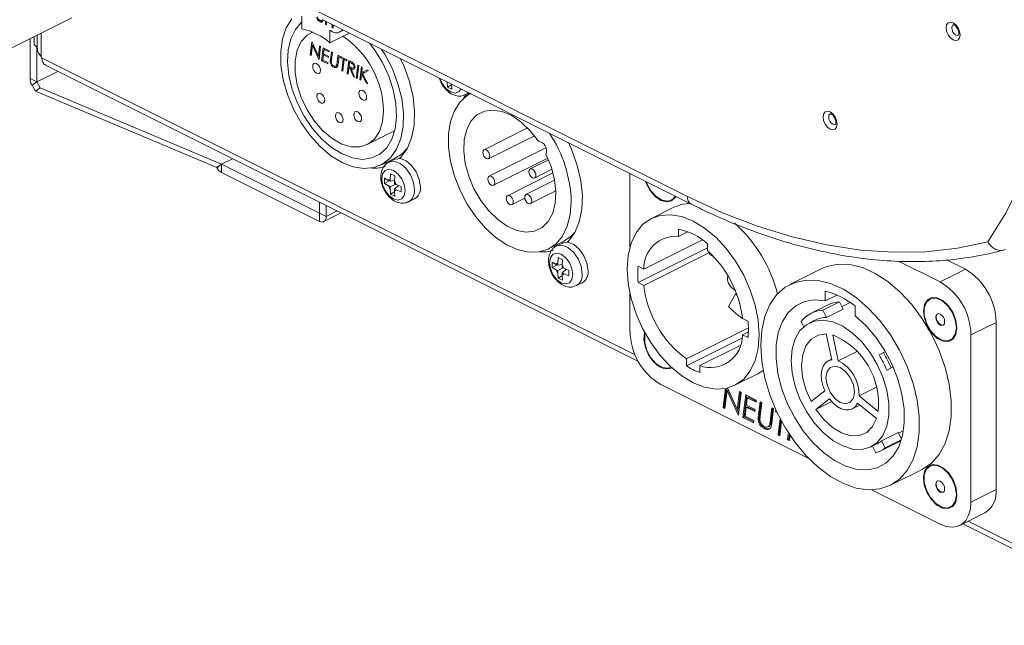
# Model space of a CAD drawing. Header units: millimetres. Extents: x -219 to 1361, y -849 to 661.
# Tile 34 of 73: x 310 to 435, y -446 to -370. Entities that reach past the tile are written whole.
import ezdxf

# ---------------------------------------------------------------- set-up
doc = ezdxf.new("R2010")
doc.units = ezdxf.units.MM

msp = doc.modelspace()

# ---------------------------------------------------------------- linework, layer by layer
at = {"color": 7, "linetype": 'Continuous', "lineweight": 15}
for p, q in [((308.43, -373.79), (316.8, -369.6)), ((345.88, -369.41), (345.88, -370.99)), ((348, -368.86), (394.67, -392.2)), ((348.34, -369.95), (348.52, -369.87)), ((348.47, -369.83), (395.14, -393.17)), ((348.31, -370.04), (348.17, -370.11)), ((348.86, -370.41), (348.86, -370.03)), ((348.99, -370.35), (348.86, -370.41)), ((348.99, -370.47), (348.86, -370.41)), ((348.99, -370.09), (348.99, -370.47)), ((349.71, -370.84), (349.71, -370.46)), ((349.84, -370.77), (349.71, -370.84)), ((349.84, -370.9), (349.71, -370.84)), ((349.84, -370.52), (349.84, -370.9)), ((311.51, -377.27), (311.51, -372.25)), ((312.01, -373.03), (312.01, -372)), ((312.42, -371.79), (312.42, -373.54)), ((347.21, -371.39), (347.07, -371.46)), ((349.41, -371.18), (349.77, -371.36)), ((349.41, -371.18), (349.41, -372.76)), ((349.41, -372.76), (351.87, -371.53)), ((350.66, -371.41), (351.14, -371.17)), ((312.01, -373.03), (312.42, -373.24)), ((312.36, -377.7), (312.36, -373.21)), ((346.95, -374.31), (347.15, -372.68)), ((347.24, -373.08), (347.08, -374.38)), ((347.15, -372.68), (347.18, -372.69)), ((347.18, -372.69), (347.97, -374.47)), ((347.33, -373.03), (347.24, -373.08)), ((348.03, -374.85), (347.24, -373.08)), ((347.97, -374.47), (348.13, -373.17)), ((348.26, -373.23), (348.06, -374.86)), ((348.13, -373.17), (348.26, -373.23)), ((348.38, -375.03), (348.58, -373.4)), ((348.58, -373.4), (349.35, -373.78)), ((348.69, -373.61), (348.63, -374.15)), ((348.85, -373.53), (348.69, -373.61)), ((349.33, -373.92), (348.69, -373.61)), ((347.1, -374.24), (346.95, -374.31)), ((347.08, -374.38), (346.95, -374.31)), ((348.12, -374.39), (347.97, -374.47)), ((348.06, -374.83), (348.03, -374.85)), ((348.06, -374.86), (348.03, -374.85)), ((348.61, -374.3), (348.53, -374.95)), ((348.76, -374.22), (348.61, -374.3)), ((349.24, -374.61), (348.61, -374.3)), ((348.63, -374.15), (349.26, -374.46)), ((349.26, -374.46), (349.24, -374.61)), ((349.35, -373.78), (349.33, -373.92)), ((349.48, -375.02), (349.51, -374.83)), ((349.51, -374.83), (349.62, -373.91)), ((349.62, -373.91), (349.74, -373.98)), ((349.74, -373.98), (349.63, -374.91)), ((350.37, -375.13), (350.47, -374.34)), ((350.47, -374.34), (350.6, -374.4)), ((350.6, -374.4), (350.5, -375.23)), ((350.74, -374.63), (350.76, -374.48)), ((350.9, -374.55), (350.74, -374.63)), ((351.1, -374.81), (350.74, -374.63)), ((350.76, -374.48), (351.59, -374.9)), ((350.92, -376.3), (351.1, -374.81)), ((351.26, -374.73), (351.1, -374.81)), ((351.39, -374.8), (351.23, -374.87)), ((313.37, -375.54), (388.45, -413.08)), ((348.54, -374.95), (348.38, -375.03)), ((349.15, -375.41), (348.38, -375.03)), ((348.53, -374.95), (349.16, -375.26)), ((349.16, -375.26), (349.15, -375.41)), ((349.61, -375.08), (349.47, -375.15)), ((350.16, -375.72), (349.92, -375.84)), ((350.19, -375.72), (350.44, -375.59)), ((350.41, -375.71), (350.27, -375.66)), ((350.47, -375.46), (350.31, -375.54)), ((350.5, -375.23), (350.47, -375.43)), ((351.23, -374.87), (351.05, -376.36)), ((351.58, -375.05), (351.23, -374.87)), ((351.59, -374.9), (351.58, -375.05)), ((351.61, -376.64), (351.81, -375.01)), ((351.84, -375.91), (351.74, -376.71)), ((351.81, -375.01), (352.16, -375.18)), ((351.99, -375.83), (351.84, -375.91)), ((351.96, -375.97), (351.84, -375.91)), ((351.92, -375.22), (351.85, -375.76)), ((351.85, -375.76), (352.02, -375.85)), ((352.08, -375.14), (351.92, -375.22)), ((352.17, -375.34), (351.92, -375.22)), ((352.12, -375.89), (351.96, -375.97)), ((352.41, -377.04), (351.96, -375.97)), ((352.29, -375.95), (352.11, -376.05)), ((352.11, -376.05), (352.55, -377.11)), ((352.39, -375.94), (352.6, -375.84)), ((352.5, -375.46), (352.4, -375.51)), ((352.57, -375.9), (352.46, -375.87)), ((352.59, -375.69), (352.48, -375.75)), ((352.77, -377.22), (352.97, -375.59)), ((353.1, -375.65), (352.9, -377.29)), ((352.97, -375.59), (353.1, -375.65)), ((353.21, -377.44), (353.41, -375.81)), ((353.41, -375.81), (353.53, -375.87)), ((353.53, -375.87), (353.45, -376.53)), ((312.36, -377.7), (311.51, -377.27)), ((315.02, -376.37), (312.36, -377.7)), ((351.07, -376.23), (350.92, -376.3)), ((351.05, -376.36), (350.92, -376.3)), ((351.76, -376.57), (351.61, -376.64)), ((351.74, -376.71), (351.61, -376.64)), ((352.5, -376.99), (352.41, -377.04)), ((352.55, -377.11), (352.41, -377.04)), ((352.92, -377.15), (352.77, -377.22)), ((352.9, -377.29), (352.77, -377.22)), ((353.43, -376.69), (353.34, -377.5)), ((353.79, -376.51), (353.43, -376.69)), ((354.08, -377.87), (353.43, -376.69)), ((353.45, -376.53), (354.14, -376.17)), ((353.81, -376.35), (353.45, -376.53)), ((354.33, -376.27), (353.55, -376.68)), ((353.55, -376.68), (354.24, -377.96)), ((353.64, -376.59), (353.66, -376.42)), ((353.8, -376.54), (353.79, -376.51)), ((353.81, -376.35), (354.15, -376.18)), ((354.14, -376.17), (354.33, -376.27)), ((312.36, -377.7), (311.76, -378.13)), ((312.2, -378.89), (311.76, -378.13)), ((312.2, -378.89), (312.8, -378.45)), ((312.8, -378.45), (312.36, -377.7)), ((312.8, -378.45), (335.73, -388.12)), ((353.35, -377.37), (353.21, -377.44)), ((353.34, -377.5), (353.21, -377.44)), ((354.17, -377.83), (354.08, -377.87)), ((354.24, -377.96), (354.08, -377.87)), ((364.31, -378.36), (364.26, -377.69)), ((364.83, -378.08), (364.31, -378.36)), ((364.86, -378.63), (364.31, -378.36)), ((364.83, -377.97), (364.86, -378.63)), ((335.13, -388.55), (312.2, -378.89)), ((366.61, -379.33), (367.03, -379.12)), ((374.44, -383.52), (368.93, -386.28)), ((354.16, -385.64), (357.62, -383.91)), ((369.5, -387.42), (375.31, -384.51)), ((376.76, -386.03), (369.56, -389.63)), ((355.89, -388.22), (357.8, -387.26)), ((335.73, -388.12), (335.13, -388.55)), ((335.13, -388.56), (335.73, -388.12)), ((335.13, -388.56), (335.13, -388.55)), ((335.73, -388.12), (337.13, -387.42)), ((335.73, -388.12), (335.73, -388.12)), ((348.11, -394.31), (335.73, -388.12)), ((335.73, -389.16), (335.73, -388.12)), ((357.64, -387.49), (356.89, -387.86)), ((370.13, -390.77), (376.99, -387.34)), ((377.08, -387.56), (374.76, -388.72)), ((348.11, -395.35), (335.73, -389.16)), ((357.05, -390.03), (357.1, -389.32)), ((357.1, -389.32), (357.65, -389.59)), ((357.65, -389.59), (357.62, -390.31)), ((377.65, -389.22), (371.9, -392.1)), ((375.33, -389.86), (377.52, -388.76)), ((387.38, -389.29), (387.38, -398.59)), ((356.32, -389.88), (356.84, -390.18)), ((356.32, -390.56), (356.32, -389.88)), ((356.94, -390.23), (356.32, -390.56)), ((356.84, -390.87), (356.32, -390.56)), ((357.05, -390.28), (356.84, -390.18)), ((357.05, -390.97), (356.84, -390.87)), ((357.05, -390.28), (357.05, -390.03)), ((357.62, -390.19), (357.05, -390.28)), ((357.72, -390.62), (357.05, -390.97)), ((357.05, -390.97), (357.05, -391.23)), ((357.62, -390.56), (357.62, -390.31)), ((357.62, -390.56), (357.82, -390.67)), ((358.09, -390.79), (357.62, -391.26)), ((357.82, -390.67), (358.43, -390.94)), ((358.43, -390.94), (358.43, -391.61)), ((377.85, -390.15), (374.23, -391.96)), ((357.1, -391.9), (357.05, -391.23)), ((357.62, -391.62), (357.1, -391.9)), ((357.65, -392.17), (357.1, -391.9)), ((357.62, -391.26), (357.82, -391.36)), ((357.62, -391.26), (357.62, -391.51)), ((357.62, -391.51), (357.65, -392.17)), ((358.43, -391.61), (357.82, -391.36)), ((374.8, -393.1), (378.01, -391.5)), ((348.11, -392.91), (348.11, -394.31)), ((348.96, -393.34), (348.96, -394.73)), ((359.39, -392.87), (360.14, -392.5)), ((372.47, -393.23), (374.08, -392.43)), ((348.96, -394.73), (348.11, -394.31)), ((348.11, -395.35), (348.11, -394.31)), ((348.65, -395.38), (350.85, -394.28)), ((392.93, -393.56), (390.1, -394.98)), ((393.54, -397.24), (393.54, -396.34)), ((393.54, -397.24), (394.7, -396.66)), ((377.1, -398.82), (379.01, -397.87)), ((378.85, -398.09), (378.1, -398.47)), ((396.55, -397.67), (389.14, -401.37)), ((397.21, -398.18), (397.21, -399.08)), ((397.21, -398.7), (388.43, -403.09)), ((389.14, -403.45), (397.45, -399.29)), ((397.44, -399.52), (397.45, -399.29)), ((397.44, -399.52), (398.03, -399.87)), ((377.54, -400.49), (378.06, -400.78)), ((377.54, -401.16), (377.54, -400.49)), ((378.16, -400.83), (377.54, -401.16)), ((378.26, -400.89), (378.06, -400.78)), ((378.26, -400.63), (378.31, -399.93)), ((378.26, -400.89), (378.26, -400.63)), ((378.83, -400.79), (378.26, -400.89)), ((378.31, -399.93), (378.86, -400.2)), ((378.86, -400.2), (378.83, -400.92)), ((378.83, -401.17), (378.83, -400.92)), ((388.43, -401.02), (389.14, -401.37)), ((426.63, -403), (421.43, -400.4)), ((427.42, -400.21), (429.81, -401.41)), ((378.06, -401.48), (377.54, -401.16)), ((378.26, -401.58), (378.06, -401.48)), ((378.93, -401.22), (378.26, -401.58)), ((378.26, -401.58), (378.26, -401.83)), ((378.31, -402.51), (378.26, -401.83)), ((378.83, -402.23), (378.31, -402.51)), ((378.83, -401.17), (379.04, -401.27)), ((379.31, -401.39), (378.83, -401.86)), ((378.83, -401.86), (379.04, -401.97)), ((378.83, -401.86), (378.83, -402.12)), ((378.83, -402.12), (378.86, -402.78)), ((379.04, -401.27), (379.64, -401.54)), ((379.64, -402.22), (379.04, -401.97)), ((379.64, -401.54), (379.64, -402.22)), ((399.72, -402.47), (399.76, -402.19)), ((411.65, -401.31), (407.62, -403.33)), ((429.81, -401.41), (426.63, -403)), ((378.86, -402.78), (378.31, -402.51)), ((380.61, -403.47), (381.35, -403.1)), ((389.14, -403.45), (388.43, -403.09)), ((387.38, -404.48), (387.38, -409.27)), ((400.76, -404.48), (399.86, -406.1)), ((400.84, -404.44), (400.76, -404.48)), ((400.92, -404.66), (400.76, -404.48)), ((412.08, -405.4), (412.08, -404.16)), ((412.08, -405.4), (413.55, -404.66)), ((412.44, -405.89), (410.32, -406.96)), ((413.89, -405.51), (411.77, -406.57)), ((414.36, -406.43), (413.89, -405.51)), ((415.25, -405.61), (414.21, -406.13)), ((412.24, -407.49), (411.77, -406.57)), ((414.36, -406.43), (412.24, -407.49)), ((415.86, -406.05), (415.86, -407.29)), ((401.61, -407.61), (402.32, -407.96)), ((409.03, -408.01), (409.37, -408.67)), ((410.77, -407.85), (410.06, -408.2)), ((430.52, -409.71), (433.7, -408.12)), ((433.7, -408.12), (433.7, -429.25)), ((402.37, -408.82), (394.53, -412.74)), ((402.37, -409.31), (401.61, -409.69)), ((402.32, -410.04), (401.61, -409.69)), ((412.91, -412.86), (412.22, -409.58)), ((413.04, -409.7), (413.73, -412.98)), ((430.52, -430.84), (430.52, -409.71)), ((394.53, -413.62), (401.55, -410.1)), ((396.22, -413.59), (401.31, -411.05)), ((416.15, -411.77), (413.73, -412.98)), ((419.44, -411.95), (418.89, -412.24)), ((419.44, -411.95), (419.7, -411.82)), ((394.53, -413.62), (394.53, -412.74)), ((412.89, -412.77), (412.45, -412.99)), ((396.22, -413.59), (396.22, -414.46)), ((400.65, -416.08), (403.48, -414.67)), ((420.68, -413.75), (419.87, -414.15)), ((419.87, -414.15), (420.42, -413.86)), ((420.67, -413.74), (420.42, -413.86)), ((391.27, -415.98), (410.01, -425.35)), ((399.18, -418.89), (399.47, -416.48)), ((399.32, -418.81), (399.6, -416.45)), ((399.68, -416.72), (399.4, -419)), ((399.82, -416.65), (399.68, -416.72)), ((401.06, -419.83), (399.68, -416.72)), ((399.74, -416.42), (400.96, -419.16)), ((401.14, -419.62), (399.82, -416.65)), ((400.96, -419.16), (401.24, -416.88)), ((401.1, -419.09), (401.36, -416.95)), ((401.46, -417), (401.11, -419.85)), ((401.24, -416.88), (401.46, -417)), ((410.29, -418.11), (412.02, -416.78)), ((416.37, -417.43), (418.57, -416.33)), ((401.68, -420.14), (402.03, -417.28)), ((401.82, -420.07), (402.16, -417.34)), ((402.03, -417.28), (403.36, -417.95)), ((402.22, -417.65), (402.11, -418.6)), ((402.36, -417.58), (402.22, -417.65)), ((403.33, -418.2), (402.22, -417.65)), ((403.35, -418.07), (402.36, -417.58)), ((403.36, -417.95), (403.33, -418.2)), ((403.64, -419.79), (403.84, -418.19)), ((403.79, -419.72), (403.96, -418.25)), ((403.84, -418.19), (404.06, -418.3)), ((404.06, -418.3), (403.86, -419.94)), ((412.63, -417.81), (410.9, -419.14)), ((410.9, -419.14), (412.9, -418.14)), ((418.59, -420.28), (416.17, -418.33)), ((416.37, -417.43), (418.79, -419.38)), ((399.32, -418.81), (399.18, -418.89)), ((399.4, -419), (399.18, -418.89)), ((399.42, -418.86), (399.32, -418.81)), ((401.1, -419.09), (400.96, -419.16)), ((402.08, -418.86), (401.94, -419.99)), ((402.22, -418.79), (402.08, -418.86)), ((403.17, -419.41), (402.08, -418.86)), ((402.11, -418.6), (403.21, -419.15)), ((403.19, -419.27), (402.22, -418.79)), ((403.21, -419.15), (403.17, -419.41)), ((405.16, -420.32), (405.33, -418.93)), ((405.3, -420.25), (405.45, -418.99)), ((405.33, -418.93), (405.55, -419.04)), ((405.55, -419.04), (405.38, -420.49)), ((405.81, -419.44), (405.84, -419.19)), ((405.93, -419.38), (405.81, -419.44)), ((406.01, -419.54), (405.81, -419.44)), ((405.84, -419.19), (405.84, -419.19)), ((415.49, -419.07), (416.47, -418.58)), ((401.12, -419.8), (401.06, -419.83)), ((401.11, -419.85), (401.06, -419.83)), ((401.82, -420.07), (401.68, -420.14)), ((403.02, -420.81), (401.68, -420.14)), ((403.03, -420.67), (401.82, -420.07)), ((401.94, -419.99), (403.05, -420.55)), ((403.05, -420.55), (403.02, -420.81)), ((403.73, -420.27), (403.59, -420.34)), ((403.6, -420.12), (403.64, -419.79)), ((403.75, -420.05), (403.6, -420.12)), ((403.79, -419.72), (403.64, -419.79)), ((403.75, -420.05), (403.79, -419.72)), ((405.3, -420.25), (405.16, -420.32)), ((405.38, -420.49), (405.34, -420.85)), ((406.13, -422.36), (406.38, -420.28)), ((406.27, -422.29), (406.48, -420.48)), ((406.57, -420.64), (406.35, -422.47)), ((404.51, -421.49), (404.36, -421.56)), ((404.82, -421.35), (405, -421.26)), ((405.19, -420.97), (405.04, -421.04)), ((407.33, -422.96), (407.44, -422.1)), ((419.21, -423.1), (421.33, -422.04)), ((421.74, -422.85), (421.33, -422.04)), ((421.37, -422.12), (421.97, -421.81)), ((406.27, -422.29), (406.13, -422.36)), ((406.35, -422.47), (406.13, -422.36)), ((406.36, -422.34), (406.27, -422.29)), ((407.47, -422.89), (407.33, -422.96)), ((407.55, -423.07), (407.33, -422.96)), ((407.47, -422.89), (407.55, -422.27)), ((407.57, -422.94), (407.47, -422.89)), ((407.64, -422.4), (407.55, -423.07)), ((419.04, -424.4), (421.16, -423.34)), ((419.67, -424), (419.21, -423.1)), ((419.67, -424), (421.7, -422.98)), ((417.88, -423.86), (418.59, -423.5)), ((418.07, -423.76), (418.5, -424.61)), ((420.32, -428.73), (424.35, -426.72)), ((417.94, -429.31), (426.63, -433.66)), ((433.7, -429.25), (430.52, -430.84)), ((429.09, -433.81), (432.27, -432.22)), ((429.5, -433.61), (455.16, -446.43))]:
    msp.add_line(p, q, dxfattribs=at)
at = {"color": 8, "linetype": 'Continuous', "lineweight": 15}
for p, q in [((312.89, -371.56), (312.89, -374.51)), ((388.03, -412.21), (312.96, -374.68)), ((349.65, -374.75), (349.51, -374.83)), ((349.63, -374.94), (349.48, -375.02)), ((350.52, -375.06), (350.37, -375.13)), ((352.31, -375.27), (352.17, -375.34)), ((348.96, -394.73), (350.36, -394.03)), ((454.74, -445.57), (430.16, -433.28))]:
    msp.add_line(p, q, dxfattribs=at)
at = {"color": 7, "linetype": 'Continuous', "lineweight": 15, "flags": 128}
for points in [[(432.65, -397.95), (434.87, -394.34), (436.85, -390.46), (438.58, -386.32), (440.06, -381.92), (441.28, -377.3), (442.23, -372.46), (442.91, -367.42), (443.32, -362.21), (443.46, -356.83)], [(355.97, -373.59), (356.41, -374.3), (357.33, -376.07), (358.03, -377.93), (358.51, -379.79), (358.73, -381.62), (358.7, -383.33), (358.41, -384.88), (357.87, -386.22), (357.11, -387.29), (356.14, -388.08), (355.01, -388.54), (353.74, -388.66), (352.38, -388.45), (350.97, -387.9), (349.56, -387.04), (348.2, -385.89), (346.93, -384.5), (345.79, -382.9), (344.83, -381.15), (344.06, -379.31), (343.53, -377.44), (343.24, -375.6), (343.21, -373.85), (343.43, -372.26), (343.9, -370.86), (344.61, -369.71)], [(354.45, -372.82), (355.11, -373.69), (356.08, -375.27), (356.87, -376.97), (357.44, -378.71), (357.78, -380.45), (357.86, -382.11), (357.69, -383.63), (357.27, -384.95), (356.62, -386.04), (355.76, -386.84), (354.73, -387.33), (353.55, -387.5), (352.29, -387.32), (350.97, -386.82), (349.65, -386.01), (348.38, -384.91), (347.21, -383.58), (346.18, -382.05), (345.32, -380.39), (344.67, -378.65), (344.25, -376.91), (344.08, -375.21), (344.16, -373.64), (344.49, -372.24), (345.07, -371.06), (345.85, -370.16), (345.88, -370.14)], [(429.14, -371.76), (429.07, -372.14), (428.88, -372.4), (428.59, -372.49), (428.26, -372.4), (427.92, -372.15), (427.63, -371.77), (427.44, -371.32), (427.37, -370.88), (427.44, -370.49), (427.63, -370.24), (427.92, -370.15), (428.26, -370.23), (428.59, -370.49), (428.88, -370.86), (429.07, -371.31), (429.14, -371.76)], [(428.27, -370.47), (428.23, -370.49), (428.12, -370.65), (428.08, -370.88), (428.12, -371.14), (428.23, -371.41), (428.41, -371.64), (428.61, -371.79), (428.81, -371.84), (428.94, -371.81)], [(356.22, -381.36), (356.09, -382.76), (355.7, -383.98), (355.08, -384.94), (354.24, -385.6), (353.24, -385.93), (352.11, -385.92), (350.92, -385.56), (349.71, -384.87), (348.54, -383.89), (347.47, -382.66), (346.55, -381.24), (345.81, -379.69), (345.3, -378.09), (345.04, -376.51), (345.04, -375.03), (345.3, -373.71), (345.81, -372.61), (346.55, -371.8), (347.22, -371.4)], [(358.24, -387.38), (358.39, -387.23), (359.19, -386.15), (359.76, -384.79), (360.09, -383.21), (360.15, -381.46), (359.96, -379.59), (359.51, -377.67), (358.82, -375.75), (358.37, -374.79)], [(348.25, -376.24), (348.21, -376.46), (348.1, -376.6), (347.94, -376.65), (347.75, -376.6), (347.56, -376.46), (347.4, -376.25), (347.29, -376), (347.26, -375.75), (347.29, -375.53), (347.4, -375.39), (347.56, -375.34), (347.75, -375.39), (347.94, -375.53), (348.1, -375.74), (348.21, -375.99), (348.25, -376.24)], [(348.78, -380.02), (348.74, -380.23), (348.63, -380.37), (348.47, -380.42), (348.28, -380.37), (348.09, -380.23), (347.93, -380.02), (347.82, -379.77), (347.79, -379.52), (347.82, -379.31), (347.93, -379.16), (348.09, -379.11), (348.28, -379.16), (348.47, -379.3), (348.63, -379.51), (348.74, -379.76), (348.78, -380.02)], [(354.08, -379.64), (354.04, -379.85), (353.93, -379.99), (353.77, -380.04), (353.58, -379.99), (353.4, -379.85), (353.23, -379.64), (353.13, -379.39), (353.09, -379.14), (353.13, -378.93), (353.23, -378.78), (353.4, -378.73), (353.58, -378.78), (353.77, -378.92), (353.93, -379.13), (354.04, -379.39), (354.08, -379.64)], [(367.26, -379.14), (366.81, -379.41), (365.89, -380.24), (365.17, -381.35), (364.68, -382.7), (364.43, -384.26), (364.43, -385.96), (364.68, -387.77), (365.17, -389.61), (365.89, -391.44), (366.81, -393.18), (367.9, -394.79), (369.12, -396.21), (370.45, -397.41), (371.83, -398.33), (373.23, -398.95), (374.59, -399.24), (375.87, -399.21), (377.03, -398.86), (378.04, -398.18), (378.86, -397.21), (379.46, -395.97), (379.83, -394.51), (379.96, -392.87), (379.96, -392.87)], [(366.68, -379.29), (366.46, -379.57), (366.28, -379.83)], [(351.11, -382.48), (351.07, -382.69), (350.96, -382.84), (350.8, -382.89), (350.61, -382.84), (350.43, -382.7), (350.26, -382.49), (350.16, -382.24), (350.12, -381.99), (350.16, -381.77), (350.26, -381.63), (350.43, -381.58), (350.61, -381.63), (350.8, -381.77), (350.96, -381.98), (351.07, -382.23), (351.11, -382.48)], [(353.44, -382.35), (353.41, -382.56), (353.3, -382.71), (353.14, -382.76), (352.95, -382.71), (352.76, -382.57), (352.6, -382.36), (352.49, -382.1), (352.45, -381.85), (352.49, -381.64), (352.6, -381.5), (352.76, -381.45), (352.95, -381.5), (353.14, -381.64), (353.3, -381.85), (353.41, -382.1), (353.44, -382.35)], [(376.76, -386.84), (377.41, -388.42), (377.83, -390.03), (378.01, -391.59), (377.94, -393.04), (377.61, -394.31), (377.05, -395.35), (376.28, -396.12), (375.33, -396.57), (374.25, -396.7), (373.07, -396.49), (371.86, -395.96), (370.66, -395.12), (369.53, -394.02), (368.51, -392.7), (367.65, -391.22), (366.99, -389.64), (366.55, -388.03), (366.36, -386.46), (366.42, -385.01), (366.73, -383.72), (367.27, -382.67), (368.03, -381.89), (368.97, -381.41), (370.05, -381.27), (371.22, -381.46), (372.43, -381.97), (373.64, -382.79), (374.77, -383.88), (375.8, -385.19)], [(413.58, -383.03), (413.52, -383.41), (413.32, -383.67), (413.04, -383.76), (412.7, -383.67), (412.36, -383.42), (412.07, -383.04), (411.88, -382.6), (411.82, -382.15), (411.88, -381.77), (412.07, -381.51), (412.36, -381.42), (412.7, -381.51), (413.04, -381.76), (413.32, -382.14), (413.52, -382.59), (413.58, -383.03)], [(412.72, -381.74), (412.68, -381.77), (412.56, -381.92), (412.52, -382.15), (412.56, -382.42), (412.68, -382.69), (412.85, -382.91), (413.05, -383.06), (413.26, -383.12), (413.38, -383.09)], [(379.46, -397.98), (379.6, -397.84), (380.4, -396.75), (380.98, -395.4), (381.3, -393.82), (381.37, -392.07), (381.17, -390.2), (380.72, -388.28), (380.03, -386.36), (379.59, -385.39)], [(369.66, -387.07), (369.63, -387.27), (369.53, -387.4), (369.38, -387.44), (369.21, -387.4), (369.04, -387.27), (368.89, -387.08), (368.8, -386.85), (368.76, -386.62), (368.8, -386.43), (368.89, -386.3), (369.04, -386.25), (369.21, -386.3), (369.38, -386.43), (369.53, -386.62), (369.63, -386.85), (369.66, -387.07)], [(360.87, -390.98), (360.73, -390.04), (360.35, -389.09), (359.77, -388.26), (359.07, -387.67), (358.35, -387.39), (357.69, -387.46), (357.64, -387.49)], [(358.94, -391.44), (358.83, -390.69), (358.51, -389.95), (358.03, -389.32), (357.47, -388.9), (356.9, -388.75), (356.42, -388.9), (356.1, -389.33), (355.99, -389.96), (356.1, -390.71), (356.42, -391.46), (356.9, -392.09), (357.47, -392.51), (358.03, -392.65), (358.51, -392.5), (358.83, -392.07), (358.94, -391.44)], [(370.3, -390.42), (370.26, -390.62), (370.17, -390.75), (370.02, -390.79), (369.85, -390.75), (369.68, -390.62), (369.53, -390.43), (369.43, -390.2), (369.4, -389.97), (369.43, -389.78), (369.53, -389.65), (369.68, -389.6), (369.85, -389.65), (370.02, -389.78), (370.17, -389.97), (370.26, -390.19), (370.3, -390.42)], [(375.49, -389.51), (375.46, -389.71), (375.36, -389.84), (375.22, -389.88), (375.05, -389.84), (374.87, -389.71), (374.73, -389.52), (374.63, -389.29), (374.6, -389.06), (374.63, -388.87), (374.73, -388.74), (374.87, -388.7), (375.05, -388.74), (375.22, -388.87), (375.36, -389.06), (375.46, -389.29), (375.49, -389.51)], [(389.37, -390.29), (389.45, -390.51), (389.94, -391.43), (390.58, -392.19), (391.31, -392.7), (392.03, -392.89), (392.66, -392.74), (393.13, -392.28), (393.17, -392.19)], [(393.1, -392.15), (392.79, -392.53), (392.19, -392.79), (391.46, -392.68), (390.71, -392.22), (390.04, -391.47), (389.53, -390.54), (389.45, -390.33)], [(372.63, -392.89), (372.6, -393.08), (372.5, -393.21), (372.35, -393.26), (372.18, -393.21), (372.01, -393.09), (371.86, -392.89), (371.77, -392.67), (371.73, -392.44), (371.77, -392.25), (371.86, -392.12), (372.01, -392.07), (372.18, -392.11), (372.35, -392.24), (372.5, -392.43), (372.6, -392.66), (372.63, -392.89)], [(374.96, -392.76), (374.93, -392.95), (374.83, -393.08), (374.69, -393.13), (374.52, -393.08), (374.34, -392.95), (374.2, -392.76), (374.1, -392.53), (374.07, -392.31), (374.1, -392.11), (374.2, -391.98), (374.34, -391.94), (374.52, -391.98), (374.69, -392.11), (374.83, -392.3), (374.93, -392.53), (374.96, -392.76)], [(394.67, -392.2), (399.11, -394.25), (403.53, -395.96), (407.92, -397.32), (412.27, -398.32), (416.54, -398.97), (420.73, -399.26), (424.82, -399.18), (428.8, -398.74), (432.65, -397.95)], [(394.95, -393.08), (394.03, -393.18), (392.93, -393.56)], [(348.11, -395.35), (348.28, -395.41), (348.43, -395.43), (348.58, -395.41), (348.71, -395.34), (348.82, -395.24), (348.89, -395.1), (348.94, -394.93), (348.96, -394.73)], [(387.03, -401.36), (387.16, -399.65), (387.53, -398.11), (388.15, -396.81), (388.98, -395.76), (390.01, -395.02), (391.2, -394.59), (392.52, -394.5), (393.93, -394.74), (395.37, -395.31), (396.82, -396.19), (398.23, -397.35), (399.55, -398.77), (400.74, -400.38), (401.77, -402.16), (402.6, -404.03), (403.22, -405.95), (403.59, -407.86), (403.72, -409.7), (403.59, -411.41), (403.22, -412.94), (402.6, -414.25), (401.77, -415.29), (400.74, -416.04), (399.55, -416.47), (398.23, -416.56), (396.82, -416.32), (395.37, -415.75), (393.93, -414.87), (392.52, -413.71), (391.2, -412.29), (390.01, -410.68), (388.98, -408.9), (388.15, -407.03), (387.53, -405.1), (387.16, -403.2), (387.03, -401.36)], [(379.01, -397.87), (379.95, -397.22), (380.41, -396.75)], [(382.08, -401.59), (381.95, -400.64), (381.56, -399.7), (380.98, -398.87), (380.28, -398.27), (379.56, -397.99), (378.91, -398.07), (378.85, -398.09)], [(380.15, -402.05), (380.04, -401.3), (379.72, -400.55), (379.24, -399.92), (378.68, -399.5), (378.11, -399.36), (377.64, -399.51), (377.32, -399.94), (377.2, -400.57), (377.32, -401.32), (377.64, -402.06), (378.11, -402.7), (378.68, -403.11), (379.24, -403.26), (379.72, -403.11), (380.04, -402.68), (380.15, -402.05)], [(424.35, -426.72), (425.52, -425.93), (426.49, -424.83), (427.24, -423.45), (427.75, -421.83), (428.01, -420.01), (428.01, -418.03), (427.75, -415.95), (427.24, -413.81), (426.49, -411.69), (425.52, -409.62), (424.35, -407.66), (423.02, -405.87), (421.56, -404.3), (420.01, -402.97), (418.41, -401.93), (416.79, -401.2), (415.21, -400.81), (413.7, -400.75), (412.3, -401.04), (411.65, -401.31)], [(403.93, -411.01), (404.06, -409.1), (404.45, -407.37), (405.08, -405.87), (405.94, -404.63), (407.02, -403.68), (408.27, -403.06), (409.67, -402.77), (411.18, -402.82), (412.76, -403.22), (414.38, -403.94), (415.98, -404.99), (417.53, -406.31), (418.99, -407.89), (420.32, -409.68), (421.49, -411.63), (422.46, -413.7), (423.21, -415.83), (423.72, -417.96), (423.98, -420.04), (423.98, -422.02), (423.72, -423.85), (423.21, -425.47), (422.46, -426.85), (421.49, -427.94), (420.32, -428.73), (418.99, -429.19), (417.53, -429.31), (415.98, -429.08), (414.38, -428.52), (412.76, -427.63), (411.18, -426.45), (409.67, -424.99), (408.27, -423.3), (407.02, -421.42), (405.94, -419.4), (405.08, -417.3), (404.45, -415.16), (404.06, -413.05), (403.93, -411.01)], [(412.08, -405.4), (410.72, -405.28), (409.47, -405.49), (408.35, -406.02), (407.41, -406.87), (406.67, -408), (406.15, -409.38), (405.88, -410.96), (405.86, -412.7), (406.09, -414.55), (406.57, -416.44), (407.27, -418.32), (408.18, -420.12), (409.27, -421.8), (410.5, -423.31), (411.85, -424.58), (413.26, -425.59), (414.69, -426.31), (416.1, -426.71), (417.44, -426.77), (418.67, -426.51), (419.76, -425.92), (420.67, -425.02), (421.38, -423.85), (421.85, -422.43), (422.08, -420.81), (422.06, -419.05), (421.79, -417.2), (421.28, -415.3), (420.54, -413.43), (419.59, -411.64), (418.48, -409.99), (417.22, -408.52), (415.86, -407.29)], [(428.75, -408.82), (428.62, -407.87), (428.25, -406.9), (427.69, -406.04), (427, -405.39), (426.26, -405.02), (425.57, -404.98), (425, -405.28), (424.64, -405.88), (424.51, -406.7), (424.64, -407.65), (425, -408.62), (425.57, -409.48), (426.26, -410.14), (427, -410.51), (427.69, -410.54), (428.25, -410.24), (428.62, -409.65), (428.75, -408.82)], [(428.68, -408.79), (428.54, -409.63), (428.14, -410.21), (427.54, -410.47), (426.82, -410.36), (426.07, -409.9), (425.39, -409.15), (424.89, -408.21), (424.61, -407.22), (424.61, -406.29), (424.89, -405.57), (425.39, -405.14), (426.07, -405.07), (426.82, -405.36), (427.54, -405.97), (428.14, -406.83), (428.54, -407.81), (428.68, -408.79)], [(426.06, -407.48), (426.11, -407.77), (426.23, -408.05), (426.41, -408.29), (426.63, -408.46), (426.85, -408.51), (427.03, -408.45), (427.15, -408.29), (427.19, -408.05), (427.15, -407.76), (427.03, -407.47), (426.85, -407.23), (426.63, -407.07), (426.41, -407.01), (426.23, -407.07), (426.11, -407.24), (426.06, -407.48)], [(426.3, -407.03), (426.29, -407.04), (426.17, -407.2), (426.13, -407.45), (426.17, -407.73), (426.29, -408.02), (426.48, -408.26), (426.69, -408.42), (426.91, -408.48), (427.02, -408.46)], [(407.78, -412.94), (407.91, -411.47), (408.29, -410.2), (408.89, -409.16), (409.71, -408.41), (410.7, -407.96), (411.82, -407.85), (413.03, -408.07), (414.29, -408.62), (415.52, -409.47), (416.7, -410.59), (417.76, -411.93), (418.67, -413.44), (419.38, -415.06), (419.88, -416.71), (420.13, -418.34), (420.13, -419.87), (419.88, -421.25), (419.38, -422.41), (418.67, -423.31), (417.76, -423.92), (416.7, -424.2), (415.52, -424.14), (414.29, -423.75), (413.03, -423.05), (411.82, -422.06), (410.7, -420.82), (409.71, -419.39), (408.89, -417.82), (408.29, -416.18), (407.91, -414.52), (407.78, -412.94)], [(389.25, -409.41), (389.24, -409.46), (389.16, -410.32), (389.33, -411.28), (389.74, -412.24), (390.33, -413.07), (391.04, -413.68), (391.77, -413.99), (392.45, -413.97), (392.69, -413.86)], [(392.61, -413.79), (392.19, -413.92), (391.46, -413.81), (390.71, -413.35), (390.04, -412.6), (389.53, -411.67), (389.26, -410.67), (389.26, -409.75), (389.31, -409.51)], [(412.22, -409.58), (411.19, -409.73), (410.32, -410.24), (409.65, -411.09), (409.24, -412.22), (409.09, -413.56), (409.23, -415.05), (409.63, -416.6), (410.29, -418.11)], [(412.02, -416.78), (411.76, -416.09), (411.61, -415.41), (411.57, -414.75), (411.64, -414.15), (411.82, -413.64), (412.1, -413.24), (412.47, -412.98), (412.91, -412.86)], [(403.48, -414.67), (403.57, -414.63), (404.24, -414.19)], [(415.77, -416.93), (415.64, -416.02), (415.25, -415.11), (414.66, -414.33), (413.97, -413.82), (413.28, -413.64), (412.7, -413.83), (412.31, -414.35), (412.17, -415.13), (412.31, -416.04), (412.7, -416.95), (413.28, -417.73), (413.97, -418.24), (414.66, -418.42), (415.25, -418.23), (415.64, -417.71), (415.77, -416.93)], [(416.17, -418.33), (415.9, -418.75), (415.55, -419.04), (415.12, -419.19), (414.63, -419.19), (414.12, -419.04), (413.6, -418.75), (413.1, -418.33), (412.63, -417.81)], [(410.9, -419.14), (411.89, -420.39), (413, -421.4), (414.16, -422.1), (415.32, -422.45), (416.39, -422.43), (417.33, -422.04), (418.08, -421.31), (418.59, -420.28)], [(428.6, -430.84), (428.75, -430.03), (428.64, -429.09), (428.3, -428.12), (427.75, -427.24), (427.06, -426.57), (426.33, -426.17), (425.63, -426.1), (425.05, -426.37), (424.66, -426.94), (424.51, -427.75), (424.61, -428.7), (424.96, -429.67), (425.51, -430.54), (426.2, -431.22), (426.93, -431.62), (427.63, -431.68), (428.21, -431.42), (428.6, -430.84)], [(428.68, -429.92), (428.54, -430.76), (428.14, -431.34), (427.54, -431.6), (426.82, -431.49), (426.07, -431.03), (425.39, -430.28), (424.89, -429.34), (424.61, -428.35), (424.61, -427.42), (424.89, -426.7), (425.39, -426.27), (426.07, -426.2), (426.82, -426.49), (427.54, -427.1), (428.14, -427.96), (428.54, -428.94), (428.68, -429.92)], [(426.1, -428.37), (426.06, -428.62), (426.11, -428.91), (426.23, -429.19), (426.42, -429.43), (426.64, -429.59), (426.85, -429.64), (427.03, -429.58), (427.15, -429.41), (427.19, -429.17), (427.15, -428.88), (427.02, -428.59), (426.84, -428.36), (426.62, -428.2), (426.41, -428.15), (426.22, -428.21), (426.1, -428.37)], [(426.3, -428.16), (426.29, -428.17), (426.17, -428.34), (426.13, -428.59), (426.17, -428.87), (426.3, -429.16), (426.48, -429.4), (426.7, -429.56), (426.92, -429.61), (427.02, -429.59)], [(430.52, -430.84), (430.44, -431.73), (430.22, -432.51), (429.86, -433.16), (429.38, -433.64), (428.79, -433.93), (428.12, -434.04), (427.39, -433.94), (426.63, -433.66)]]:
    msp.add_lwpolyline(points, dxfattribs=at)
at = {"color": 8, "linetype": 'Continuous', "lineweight": 15, "flags": 128}
for points in [[(363.35, -377.27), (363.63, -377.92), (364.11, -378.55), (364.68, -378.97), (365.24, -379.11), (365.72, -378.96), (366.01, -378.61)], [(366.6, -379.33), (366.82, -379.19), (366.94, -379.07)], [(360.12, -391.35), (359.99, -390.41), (359.61, -389.46), (359.03, -388.63), (358.33, -388.04), (357.6, -387.76), (356.95, -387.83), (356.91, -387.85)], [(381.34, -401.96), (381.2, -401.02), (380.82, -400.07), (380.24, -399.24), (379.54, -398.65), (378.81, -398.37), (378.16, -398.44), (378.12, -398.46)]]:
    msp.add_lwpolyline(points, dxfattribs=at)
at = {"color": 7, "linetype": 'Continuous', "lineweight": 15}
for centre, radius, start, end in [((344.25, -378.66), 7.84, 48.8248, 78.0451), ((350.25, -370.61), 0.888, 236.9173, 326.8051), ((344.59, -381.6), 11.63, 1.2089, 56.1838), ((310.7, -375.54), 2.42, 20.8909, 25.1266), ((313.27, -377.23), 1.76, 181.4225, 210.8462), ((363.52, -393.34), 16.45, 1.6422, 33.7912), ((375.62, -386.4), 1.22, 338.7973, 81.4126), ((355.81, -383.36), 4.38, 296.9476, 320.5288), ((336.47, -387.83), 1.52, 208.5662, 241.0177), ((355.1, -383.69), 4.92, 265.9151, 285.8497), ((357.12, -390.34), 0.317, 102.1475, 149.7187), ((358.04, -390.42), 1.28, 200.8118, 219.3977), ((356.63, -391.12), 1.28, 20.81, 39.3995), ((359.35, -391.18), 1.54, 301.1646, 7.5064), ((357.55, -391.2), 0.317, 282.1519, 329.7143), ((388.55, -408.95), 18.04, 14.2046, 47.9075), ((393.18, -401.27), 4.04, 84.9693, 181.4884), ((391.94, -404.13), 7.95, 48.4595, 78.4104), ((376.31, -394.29), 4.92, 265.9151, 285.8496), ((388.01, -409.22), 13.7, 6.7612, 47.7775), ((378.33, -400.94), 0.317, 102.1475, 149.7183), ((377.84, -401.73), 1.28, 20.8102, 39.3995), ((398.85, -402.05), 10.48, 174.3091, 185.6909), ((379.25, -401.02), 1.28, 200.812, 219.3977), ((378.76, -401.81), 0.317, 282.1519, 329.7139), ((380.56, -401.79), 1.54, 301.1648, 7.5063), ((425.74, -408.25), 7.96, 0.9678, 59.2422), ((402.4, -401.97), 13.34, 186.3629, 233.847), ((401.45, -402.48), 1.73, 179.6806, 243.2885), ((422.56, -409.84), 7.96, 0.9678, 59.2422), ((409.43, -414.19), 10.38, 51.6808, 75.1891), ((414.14, -409.32), 3.82, 93.7167, 116.3543), ((405.18, -401.68), 6.91, 219.7274, 245.5994), ((412.01, -410.34), 3.78, 93.6541, 141.9856), ((391.89, -409), 10.48, 354.3093, 5.6907), ((412.3, -410.96), 3.47, 91.0048, 116.268), ((395.35, -409.14), 7.96, 180.9678, 239.2422), ((397.59, -409.81), 4.02, 250.1155, 1.7497), ((409.4, -418.41), 9.44, 354.1062, 67.3378), ((405.81, -420.11), 15.88, 23.1551, 30.9162), ((411.59, -417.26), 4.79, 358.002, 63.4419), ((406.73, -419.65), 14.25, 22.7084, 31.3629), ((398.92, -406.95), 7.98, 236.6082, 250.2617), ((417.1, -420.53), 3.33, 296.6044, 309.2723), ((419.51, -420.04), 3.69, 296.5901, 306.3187), ((417.39, -421.11), 3.68, 287.5116, 308.1281), ((430.66, -429.62), 3.06, 301.7596, 6.911)]:
    msp.add_arc(centre, radius, start, end, dxfattribs=at)
at = {"color": 8, "linetype": 'Continuous', "lineweight": 15}
for centre, radius, start, end in [((358.6, -391.55), 1.53, 300.867, 7.5379), ((395.69, -392.3), 1.03, 174.0267, 237.2685), ((379.82, -402.16), 1.53, 300.8669, 7.538)]:
    msp.add_arc(centre, radius, start, end, dxfattribs=at)
at = {"color": 7, "linetype": 'Continuous', "lineweight": 15}
for points, knots in [([(348.17, -370.11), (348.11, -370.07), (348.01, -370.01), (347.85, -369.8), (347.78, -369.62), (347.74, -369.51)], [0, 0, 0, 0, 0.2798771, 0.5596619, 1, 1, 1, 1]), ([(347.86, -369.49), (347.9, -369.59), (347.96, -369.73), (348.08, -369.87), (348.14, -369.91), (348.17, -369.93)], [0, 0, 0, 0, 0.559319, 0.779782, 1, 1, 1, 1]), ([(348.57, -369.84), (348.56, -369.91), (348.55, -370.04), (348.43, -370.14), (348.3, -370.16), (348.21, -370.13), (348.17, -370.11)], [0, 0, 0, 0, 0.2791765, 0.5590824, 0.7794464, 1, 1, 1, 1]), ([(348.31, -370.04), (348.25, -370.01), (348.19, -369.98), (348.15, -369.92), (348.15, -369.91)], [0, 0, 0, 0, 0.941844, 1, 1, 1, 1]), ([(348.17, -369.93), (348.2, -369.94), (348.27, -369.97), (348.33, -369.95), (348.36, -369.94)], [0, 0, 0, 0, 0.551499, 1, 1, 1, 1]), ([(348.5, -370.07), (348.48, -370.07), (348.42, -370.09), (348.35, -370.06), (348.31, -370.04)], [0, 0, 0, 0, 0.333146, 1, 1, 1, 1]), ([(428.28, -370.47), (428.28, -370.47), (428.28, -370.47), (428.39, -370.5), (428.54, -370.61), (428.71, -370.79), (428.86, -371.03), (428.96, -371.29), (428.99, -371.48), (428.99, -371.62), (428.98, -371.74), (428.94, -371.81), (428.94, -371.81), (428.94, -371.81)], [0, 0, 0, 0, 0.092707, 0.194271, 0.294296, 0.395138, 0.502388, 0.613344, 0.714144, 0.743559, 0.83238, 0.930476, 1, 1, 1, 1]), ([(312.08, -373.03), (312.15, -373.1), (312.27, -373.22), (312.41, -373.41), (312.46, -373.48)], [0, 0, 0, 0, 0.6107908, 1, 1, 1, 1]), ([(312.89, -374.51), (312.78, -374.36), (312.59, -374.13), (312.44, -373.77), (312.44, -373.62), (312.44, -373.54)], [0, 0, 0, 0, 0.456394, 0.719911, 1, 1, 1, 1]), ([(313.5, -375.58), (313.47, -375.57), (313.38, -375.55), (313.25, -375.42), (313.12, -375.22), (313.02, -374.97), (312.98, -374.78), (312.96, -374.68)], [0, 0, 0, 0, 0.098846, 0.320164, 0.543859, 0.770356, 1, 1, 1, 1]), ([(349.47, -375.15), (349.48, -375.12), (349.48, -375.08), (349.48, -375.03), (349.48, -375.02)], [0, 0, 0, 0, 0.559901, 1, 1, 1, 1]), ([(349.92, -375.84), (349.85, -375.8), (349.73, -375.73), (349.58, -375.54), (349.49, -375.33), (349.48, -375.21), (349.47, -375.15)], [0, 0, 0, 0, 0.280832, 0.559823, 0.779653, 1, 1, 1, 1]), ([(349.63, -374.91), (349.62, -374.96), (349.61, -375.05), (349.61, -375.14), (349.61, -375.19)], [0, 0, 0, 0, 0.560097, 1, 1, 1, 1]), ([(349.61, -375.19), (349.61, -375.24), (349.62, -375.35), (349.7, -375.52), (349.81, -375.62), (349.88, -375.66), (349.92, -375.68)], [0, 0, 0, 0, 0.280099, 0.558338, 0.778814, 1, 1, 1, 1]), ([(350.47, -375.43), (350.46, -375.52), (350.43, -375.71), (350.3, -375.89), (350.11, -375.92), (349.98, -375.87), (349.92, -375.84)], [0, 0, 0, 0, 0.281143, 0.560064, 0.779532, 1, 1, 1, 1]), ([(349.92, -375.68), (349.97, -375.7), (350.06, -375.74), (350.18, -375.73), (350.27, -375.65), (350.29, -375.58), (350.31, -375.54)], [0, 0, 0, 0, 0.280301, 0.559764, 0.779802, 1, 1, 1, 1]), ([(350.31, -375.54), (350.32, -375.47), (350.35, -375.34), (350.36, -375.2), (350.37, -375.13)], [0, 0, 0, 0, 0.5599414, 1, 1, 1, 1]), ([(352.02, -375.85), (352.07, -375.87), (352.15, -375.91), (352.23, -375.94), (352.27, -375.95)], [0, 0, 0, 0, 0.560273, 1, 1, 1, 1]), ([(352.61, -375.81), (352.6, -375.89), (352.58, -376.04), (352.39, -376.17), (352.21, -376.09), (352.11, -376.05)], [0, 0, 0, 0, 0.279919, 0.559918, 1, 1, 1, 1]), ([(352.16, -375.18), (352.22, -375.21), (352.34, -375.27), (352.5, -375.43), (352.59, -375.63), (352.6, -375.75), (352.61, -375.81)], [0, 0, 0, 0, 0.281722, 0.559937, 0.779898, 1, 1, 1, 1]), ([(352.4, -375.51), (352.36, -375.47), (352.28, -375.4), (352.21, -375.36), (352.17, -375.34)], [0, 0, 0, 0, 0.558227, 1, 1, 1, 1]), ([(352.27, -375.95), (352.3, -375.96), (352.36, -375.96), (352.44, -375.92), (352.48, -375.84), (352.48, -375.78), (352.48, -375.75)], [0, 0, 0, 0, 0.280169, 0.559821, 0.779802, 1, 1, 1, 1]), ([(352.48, -375.75), (352.48, -375.7), (352.47, -375.62), (352.42, -375.54), (352.4, -375.51)], [0, 0, 0, 0, 0.559657, 1, 1, 1, 1]), ([(363.29, -377.25), (363.35, -377.44), (363.52, -377.94), (364.03, -378.64), (364.71, -379.22), (365.45, -379.5), (366.11, -379.54), (366.45, -379.37), (366.58, -379.3)], [0, 0, 0, 0, 0.132447, 0.334554, 0.544013, 0.725152, 0.893773, 1, 1, 1, 1]), ([(412.73, -381.75), (412.72, -381.74), (412.72, -381.74), (412.83, -381.77), (412.99, -381.88), (413.15, -382.06), (413.3, -382.3), (413.4, -382.56), (413.43, -382.75), (413.44, -382.9), (413.42, -383.02), (413.39, -383.09), (413.39, -383.08), (413.39, -383.08)], [0, 0, 0, 0, 0.092709, 0.1942725, 0.2942988, 0.3951397, 0.5023899, 0.6133473, 0.7141434, 0.7435598, 0.8323813, 0.930478, 1, 1, 1, 1]), ([(356.92, -387.85), (356.91, -387.86), (356.66, -387.92), (356.3, -388.3), (355.95, -388.92), (355.83, -389.67), (355.93, -390.51), (356.26, -391.39), (356.81, -392.18), (357.49, -392.76), (358.23, -393.05), (358.89, -393.08), (359.24, -392.91), (359.37, -392.84)], [0, 0, 0, 0, 0.006106, 0.103803, 0.19637, 0.293274, 0.399547, 0.511361, 0.625196, 0.743171, 0.845195, 0.940169, 1, 1, 1, 1]), ([(395.14, -393.17), (395.85, -393.52), (397.94, -394.54), (401.38, -396.01), (405.46, -397.49), (409.51, -398.67), (413.52, -399.56), (417.48, -400.16), (421.37, -400.45), (425.18, -400.45), (428.9, -400.14), (432.05, -399.63), (433.92, -399.16), (434.63, -398.98)], [0, 0, 0, 0, 0.0523128, 0.1514181, 0.2505109, 0.3495466, 0.4484982, 0.5473356, 0.6460273, 0.7445451, 0.8428677, 0.940986, 1, 1, 1, 1]), ([(378.14, -398.46), (378.12, -398.46), (377.87, -398.53), (377.51, -398.91), (377.17, -399.52), (377.05, -400.28), (377.14, -401.12), (377.48, -402), (378.02, -402.79), (378.71, -403.37), (379.45, -403.65), (380.11, -403.69), (380.45, -403.52), (380.59, -403.45)], [0, 0, 0, 0, 0.006105, 0.103803, 0.19637, 0.293274, 0.399547, 0.511361, 0.625196, 0.743171, 0.845195, 0.940169, 1, 1, 1, 1]), ([(434.84, -398.9), (434.76, -398.94), (434.58, -399.01), (434.19, -399.05), (433.67, -398.93), (433.07, -398.54), (432.79, -398.14), (432.65, -397.95)], [0, 0, 0, 0, 0.1238121, 0.2478817, 0.496277, 0.7472183, 1, 1, 1, 1]), ([(403.59, -420.34), (403.59, -420.3), (403.59, -420.22), (403.6, -420.15), (403.6, -420.12)], [0, 0, 0, 0, 0.559902, 1, 1, 1, 1]), ([(404.36, -421.56), (404.26, -421.5), (404.04, -421.37), (403.77, -421.04), (403.61, -420.67), (403.6, -420.45), (403.59, -420.34)], [0, 0, 0, 0, 0.280829, 0.55982, 0.779646, 1, 1, 1, 1]), ([(403.73, -420.27), (403.73, -420.23), (403.73, -420.15), (403.74, -420.08), (403.75, -420.05)], [0, 0, 0, 0, 0.559902, 1, 1, 1, 1]), ([(404.51, -421.49), (404.4, -421.42), (404.18, -421.3), (403.91, -420.97), (403.75, -420.6), (403.74, -420.38), (403.73, -420.27)], [0, 0, 0, 0, 0.280829, 0.55982, 0.779646, 1, 1, 1, 1]), ([(403.86, -419.94), (403.85, -420.03), (403.83, -420.18), (403.83, -420.34), (403.82, -420.41)], [0, 0, 0, 0, 0.560091, 1, 1, 1, 1]), ([(403.82, -420.41), (403.83, -420.51), (403.84, -420.71), (403.99, -421), (404.18, -421.18), (404.3, -421.25), (404.36, -421.28)], [0, 0, 0, 0, 0.280101, 0.558345, 0.778817, 1, 1, 1, 1]), ([(405.34, -420.85), (405.31, -421.01), (405.26, -421.33), (405.04, -421.65), (404.7, -421.7), (404.48, -421.6), (404.36, -421.56)], [0, 0, 0, 0, 0.281141, 0.56006, 0.77953, 1, 1, 1, 1]), ([(405.04, -421.04), (405.07, -420.91), (405.12, -420.68), (405.15, -420.43), (405.16, -420.32)], [0, 0, 0, 0, 0.559931, 1, 1, 1, 1]), ([(405.19, -420.97), (405.21, -420.84), (405.26, -420.61), (405.29, -420.36), (405.3, -420.25)], [0, 0, 0, 0, 0.559931, 1, 1, 1, 1]), ([(404.36, -421.28), (404.45, -421.32), (404.62, -421.39), (404.83, -421.37), (404.98, -421.24), (405.02, -421.11), (405.04, -421.04)], [0, 0, 0, 0, 0.280304, 0.559769, 0.779797, 1, 1, 1, 1]), ([(405.11, -421.56), (405.02, -421.58), (404.84, -421.64), (404.62, -421.54), (404.51, -421.49)], [0, 0, 0, 0, 0.477881, 1, 1, 1, 1]), ([(404.98, -421.27), (404.98, -421.27), (405.04, -421.26), (405.12, -421.16), (405.16, -421.03), (405.19, -420.97)], [0, 0, 0, 0, 0.000971, 0.500287, 1, 1, 1, 1])]:
    msp.add_open_spline(points, degree=3, knots=knots, dxfattribs=at)

doc.saveas('drawing.dxf')
